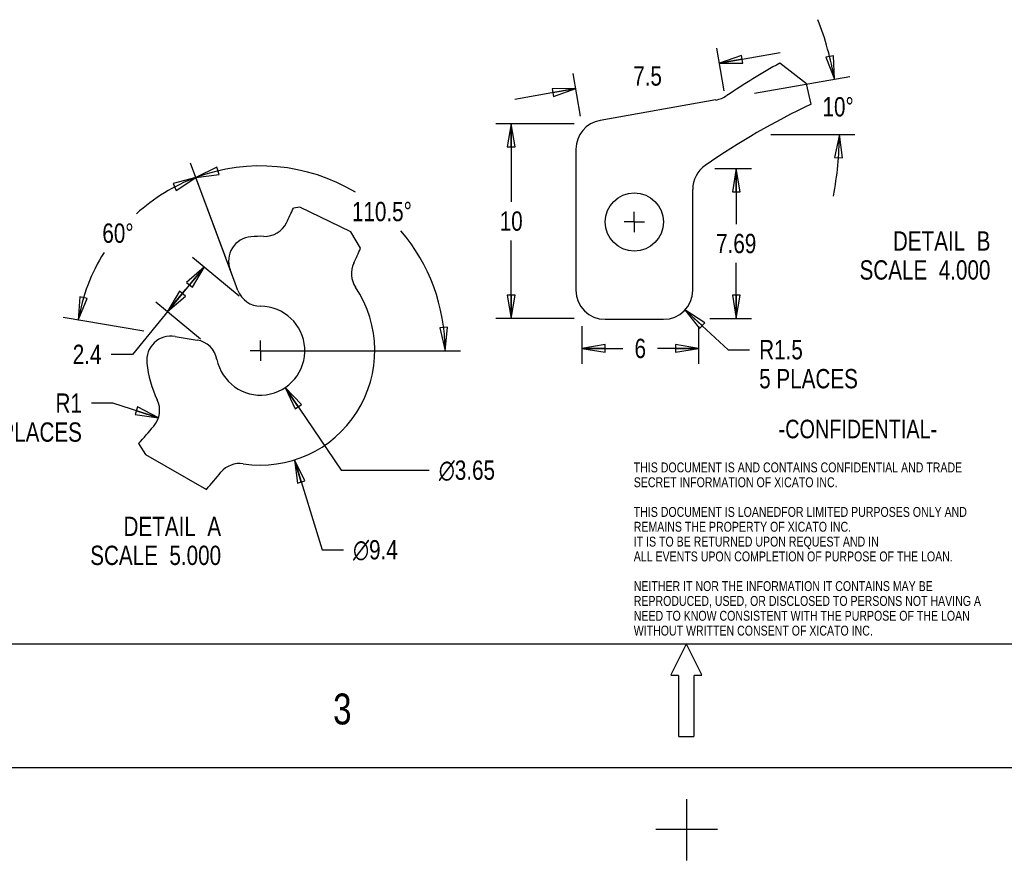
# Model space of a CAD drawing. Header units: inches. Extents: x 0 to 22, y -0.8 to 17.8.
# Tile 3 of 5: x 5.6 to 13.6, y -0.8 to 6.1. Entities that reach past the tile are written whole.
import ezdxf

# ---------------------------------------------------------------- set-up
doc = ezdxf.new("R2010")
doc.units = ezdxf.units.IN
doc.header["$LTSCALE"] = 1.21
doc.header["$MEASUREMENT"] = 0
doc.linetypes.add('CENTER', pattern=[0.6, 0.375, -0.075, 0.075, -0.075])
doc.layers.get('0').update_dxf_attribs({"linetype": 'CONTINUOUS'})
doc.layers.add('02___PRT_ALL_AXES', color=7, linetype='CONTINUOUS')
doc.styles.get("Standard").update_dxf_attribs({"font": 'txt', "width": 0.8})
doc.styles.add('TEXTSTYLE_1', font='gdt', dxfattribs={"width": 0.8})
doc.styles.add('TEXTSTYLE_2', font='txt', dxfattribs={"width": 0.8})
doc.dimstyles.new('DIMSTYLE_10', dxfattribs={"dimtxt": 0.15625, "dimasz": 0.1875, "dimexe": 0.18, "dimexo": 0.0625, "dimgap": 0.09, "dimtad": 0, "dimtih": 1, "dimtoh": 1, "dimdec": 1, "dimlfac": 0.25, "dimzin": 4, "dimdsep": 46, "dimtxsty": 'STANDARD', "dimblk": 'CLOSED', "dimblk1": 'CLOSED', "dimblk2": 'CLOSED', "dimcen": 0.09, "dimadec": 0, "dimazin": 0, "dimtfac": 1, "dimtdec": 1, "dimtofl": 0, "dimtmove": 0, "dimatfit": 3, "dimldrblk": 'CLOSED', "dimfxl": 1, "dimtolj": 1, "dimtzin": 4, "dimarcsym": 0})
doc.dimstyles.new('DIMSTYLE_11', dxfattribs={"dimtxt": 0.15625, "dimasz": 0.1875, "dimexe": 0.18, "dimexo": 0.0625, "dimgap": 0.09, "dimtad": 0, "dimtih": 1, "dimtoh": 1, "dimlfac": 0.25, "dimzin": 4, "dimdsep": 46, "dimtxsty": 'STANDARD', "dimblk": 'CLOSED', "dimblk1": 'CLOSED', "dimblk2": 'CLOSED', "dimcen": 0.09, "dimadec": 0, "dimazin": 0, "dimtfac": 1, "dimtofl": 0, "dimtmove": 0, "dimatfit": 3, "dimldrblk": 'CLOSED', "dimfxl": 1, "dimtolj": 1, "dimtzin": 4, "dimarcsym": 0})
doc.dimstyles.new('DIMSTYLE_2', dxfattribs={"dimtxt": 0.15625, "dimasz": 0.1875, "dimexe": 0.18, "dimexo": 0.0625, "dimgap": 0.09, "dimtad": 0, "dimtih": 1, "dimtoh": 1, "dimlfac": 0.2, "dimzin": 4, "dimdsep": 46, "dimtxsty": 'STANDARD', "dimblk": 'CLOSED', "dimblk1": 'CLOSED', "dimblk2": 'CLOSED', "dimcen": 0.09, "dimadec": 0, "dimazin": 0, "dimtfac": 1, "dimtofl": 0, "dimtmove": 0, "dimatfit": 3, "dimldrblk": 'CLOSED', "dimfxl": 1, "dimtolj": 1, "dimtzin": 4, "dimarcsym": 0})
doc.dimstyles.new('DIMSTYLE_4', dxfattribs={"dimtxt": 0.15625, "dimasz": 0.1875, "dimexe": 0.18, "dimexo": 0.0625, "dimgap": 0.09, "dimtad": 0, "dimtih": 1, "dimtoh": 1, "dimdec": 1, "dimlfac": 0.2, "dimzin": 4, "dimdsep": 46, "dimtxsty": 'STANDARD', "dimblk": 'CLOSED', "dimblk1": 'CLOSED', "dimblk2": 'CLOSED', "dimcen": 0.09, "dimadec": 0, "dimazin": 0, "dimtfac": 1, "dimtdec": 1, "dimtofl": 0, "dimtmove": 0, "dimatfit": 3, "dimldrblk": 'CLOSED', "dimfxl": 1, "dimtolj": 1, "dimtzin": 4, "dimarcsym": 0})
doc.dimstyles.new('DIMSTYLE_5', dxfattribs={"dimtxt": 0.15625, "dimasz": 0.1875, "dimexe": 0.18, "dimexo": 0.0625, "dimgap": 0.09, "dimtad": 0, "dimtih": 1, "dimtoh": 1, "dimdec": 1, "dimlfac": 0.2, "dimzin": 4, "dimdsep": 46, "dimtxsty": 'STANDARD', "dimblk": 'CLOSED', "dimblk1": 'CLOSED', "dimblk2": 'CLOSED', "dimcen": 0.09, "dimadec": 0, "dimazin": 0, "dimtfac": 1, "dimtdec": 1, "dimtofl": 0, "dimtmove": 0, "dimatfit": 3, "dimldrblk": 'CLOSED', "dimfxl": 1, "dimtolj": 1, "dimtzin": 4, "dimarcsym": 0})
doc.dimstyles.new('DIMSTYLE_6', dxfattribs={"dimtxt": 0.15625, "dimasz": 0.1875, "dimexe": 0.18, "dimexo": 0.0625, "dimgap": 0.09, "dimtad": 0, "dimtih": 1, "dimtoh": 1, "dimlfac": 0.2, "dimzin": 4, "dimdsep": 46, "dimtxsty": 'STANDARD', "dimblk": 'CLOSED', "dimblk1": 'CLOSED', "dimblk2": 'CLOSED', "dimcen": 0.09, "dimadec": 0, "dimazin": 0, "dimtfac": 1, "dimtofl": 0, "dimtmove": 0, "dimatfit": 3, "dimldrblk": 'CLOSED', "dimfxl": 1, "dimtolj": 1, "dimtzin": 4, "dimarcsym": 0})
doc.dimstyles.new('DIMSTYLE_9', dxfattribs={"dimtxt": 0.15625, "dimasz": 0.1875, "dimexe": 0.18, "dimexo": 0.0625, "dimgap": 0.09, "dimtad": 0, "dimtih": 1, "dimtoh": 1, "dimlfac": 0.25, "dimzin": 4, "dimdsep": 46, "dimtxsty": 'STANDARD', "dimblk": 'CLOSED', "dimblk1": 'CLOSED', "dimblk2": 'CLOSED', "dimcen": 0.09, "dimadec": 0, "dimazin": 0, "dimtfac": 1, "dimtofl": 0, "dimtmove": 0, "dimatfit": 3, "dimldrblk": 'CLOSED', "dimfxl": 1, "dimtolj": 1, "dimtzin": 4, "dimarcsym": 0})

# ---------------------------------------------------------------- blocks, each defined once
blk = doc.blocks.new('_CLOSED')
at = {"color": 0, "linetype": 'BYBLOCK'}
for p, q in [((0, 0), (-1, 0.167)), ((-1, 0.167), (-1, -0.167)), ((-1, -0.167), (0, 0)), ((-1, 0), (0, 0))]:
    blk.add_line(p, q, dxfattribs=at)
blk = doc.blocks.new('*D2')
at = {"color": 2, "linetype": 'CONTINUOUS'}
for p, q in [((7.8374, 2.489), (8.0628, 1.7622)), ((8.0628, 1.7622), (8.2347, 1.7622))]:
    blk.add_line(p, q, dxfattribs=at)
at = {"color": 2, "linetype": 'CONTINUOUS', "xscale": 0.1875, "yscale": 0.1875, "zscale": 0.1875, "rotation": 107.2323372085}
blk.add_blockref('_CLOSED', (7.8374, 2.489), dxfattribs=at)
at = {"color": 2, "linetype": 'CONTINUOUS', "insert": (8.3128, 1.8404), "char_height": 0.15625, "width": 0.583333, "attachment_point": 1, "line_spacing_factor": 0.9, "style": 'TEXTSTYLE_1'}
blk.add_mtext('{\\Fgdt;n}\\Ftxt;9.4', dxfattribs=at)
blk = doc.blocks.new('*D3')
at = {"color": 2, "linetype": 'CONTINUOUS'}
for p, q in [((7.7643, 3.0749), (8.2158, 2.4064)), ((8.2158, 2.4064), (8.9288, 2.4064))]:
    blk.add_line(p, q, dxfattribs=at)
at = {"color": 2, "linetype": 'CONTINUOUS', "xscale": 0.1875, "yscale": 0.1875, "zscale": 0.1875, "rotation": 124.0294909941}
blk.add_blockref('_CLOSED', (7.7643, 3.0749), dxfattribs=at)
at = {"color": 2, "linetype": 'CONTINUOUS', "insert": (9.0069, 2.4845), "char_height": 0.15625, "width": 0.708333, "attachment_point": 1, "line_spacing_factor": 0.9, "style": 'TEXTSTYLE_1'}
blk.add_mtext('{\\Fgdt;n}\\Ftxt;3.65', dxfattribs=at)
blk = doc.blocks.new('*D7')
at = {"color": 2, "linetype": 'CONTINUOUS'}
for p, q in [((7.0125, 4.1295), (7.3917, 3.817)), ((7.109, 4.05), (6.9603, 3.8697)), ((6.9603, 3.8697), (6.5262, 3.3431)), ((6.8117, 3.6894), (6.9603, 3.8697)), ((6.7152, 3.7689), (7.0787, 3.4693)), ((6.5262, 3.3431), (6.3543, 3.3431))]:
    blk.add_line(p, q, dxfattribs=at)
at = {"color": 2, "linetype": 'CONTINUOUS', "xscale": 0.1875, "yscale": 0.1875, "zscale": 0.1875}
for p, rotation in [((7.109, 4.05), 50.5), ((6.8117, 3.6894), 230.5)]:
    blk.add_blockref('_CLOSED', p, dxfattribs=dict(at, rotation=rotation))
at = {"color": 2, "linetype": 'CONTINUOUS', "insert": (6.2762, 3.4212), "char_height": 0.15625, "width": 0.375, "attachment_point": 3, "line_spacing_factor": 0.9}
blk.add_mtext('2.4', dxfattribs=at)
blk = doc.blocks.new('*D8')
at = {"color": 2, "linetype": 'CONTINUOUS'}
for p, q in [((7.2827, 4.1232), (6.996, 4.89)), ((6.6204, 3.5305), (5.9656, 3.64))]:
    blk.add_line(p, q, dxfattribs=at)
for points in [[(6.8813, 4.6679), (7.0397, 4.7729), (6.8558, 4.7249), (6.8813, 4.6679)], [(6.1009, 3.8091), (6.0888, 3.6194), (6.1618, 3.795), (6.1009, 3.8091)]]:
    blk.add_lwpolyline(points, dxfattribs=at)
for start, end in [(110.5, 132.21768), (147.88914, 170.5)]:
    blk.add_arc((7.5633, 3.3727), 1.4949, start, end, dxfattribs=at)
at = {"color": 2, "linetype": 'CONTINUOUS', "insert": (6.4098, 4.4017), "char_height": 0.15625, "width": 0.354167, "attachment_point": 2, "line_spacing_factor": 0.9}
blk.add_mtext('60\\Fgdt;{\\Fgdt;~}', dxfattribs=at)
blk = doc.blocks.new('*D9')
at = {"color": 2, "linetype": 'CONTINUOUS'}
for p, q in [((7.3593, 3.9184), (6.9962, 4.8895)), ((7.6258, 3.3727), (9.1827, 3.3727))]:
    blk.add_line(p, q, dxfattribs=at)
for points in [[(7.2102, 4.8569), (7.0399, 4.7725), (7.2284, 4.7971), (7.2102, 4.8569)], [(9.0148, 3.5578), (9.0577, 3.3727), (9.0771, 3.5618), (9.0148, 3.5578)]]:
    blk.add_lwpolyline(points, dxfattribs=at)
for start, end in [(59.07089, 110.5), (0, 40.44319)]:
    blk.add_arc((7.5633, 3.3727), 1.4944, start, end, dxfattribs=at)
at = {"color": 2, "linetype": 'CONTINUOUS', "insert": (8.5462, 4.5765), "char_height": 0.15625, "width": 0.729167, "attachment_point": 2, "line_spacing_factor": 0.9}
blk.add_mtext('110.5\\Fgdt;{\\Fgdt;~}', dxfattribs=at)
blk = doc.blocks.new('*D10')
at = {"color": 2, "linetype": 'CONTINUOUS'}
for p, q in [((6.368, 2.9487), (6.1961, 2.9487)), ((6.7377, 2.8303), (6.368, 2.9487))]:
    blk.add_line(p, q, dxfattribs=at)
at = {"color": 2, "linetype": 'CONTINUOUS', "xscale": 0.1875, "yscale": 0.1875, "zscale": 0.1875, "rotation": 342.2414540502}
blk.add_blockref('_CLOSED', (6.7377, 2.8303), dxfattribs=at)
at = {"color": 2, "linetype": 'CONTINUOUS', "insert": (6.118, 3.0268), "char_height": 0.15625, "width": 1, "attachment_point": 3, "line_spacing_factor": 0.9}
blk.add_mtext('R1\\P8 PLACES', dxfattribs=at)
blk = doc.blocks.new('*D21')
at = {"color": 2, "linetype": 'CONTINUOUS'}
for p, q in [((10.1649, 3.5714), (10.1649, 3.2662)), ((11.1098, 3.5714), (11.1098, 3.2662)), ((10.1649, 3.3912), (10.4967, 3.3912)), ((11.1098, 3.3912), (10.778, 3.3912))]:
    blk.add_line(p, q, dxfattribs=at)
at = {"color": 2, "linetype": 'CONTINUOUS', "xscale": 0.1875, "yscale": 0.1875, "zscale": 0.1875}
for p, rotation in [((10.1649, 3.3912), 180), ((11.1098, 3.3912), 360)]:
    blk.add_blockref('_CLOSED', p, dxfattribs=dict(at, rotation=rotation))
at = {"color": 2, "linetype": 'CONTINUOUS', "insert": (10.6373, 3.4693), "char_height": 0.1562, "width": 0.125, "attachment_point": 2, "line_spacing_factor": 0.9}
blk.add_mtext('6', dxfattribs=at)
blk = doc.blocks.new('*D22')
at = {"color": 2, "linetype": 'CONTINUOUS'}
for p, q in [((10.1024, 5.2087), (9.4676, 5.2087)), ((9.5926, 5.2087), (9.5926, 4.5776)), ((9.5926, 3.6339), (9.5926, 4.2651)), ((10.1024, 3.6339), (9.4676, 3.6339))]:
    blk.add_line(p, q, dxfattribs=at)
at = {"color": 2, "linetype": 'CONTINUOUS', "xscale": 0.1875, "yscale": 0.1875, "zscale": 0.1875}
for p, rotation in [((9.5926, 5.2087), 90), ((9.5926, 3.6339), 270)]:
    blk.add_blockref('_CLOSED', p, dxfattribs=dict(at, rotation=rotation))
at = {"color": 2, "linetype": 'CONTINUOUS', "insert": (9.5926, 4.4995), "char_height": 0.15625, "width": 0.25, "attachment_point": 2, "line_spacing_factor": 0.9}
blk.add_mtext('10', dxfattribs=at)
blk = doc.blocks.new('*D23')
at = {"color": 2, "linetype": 'CONTINUOUS'}
for p, q in [((11.3172, 5.4754), (11.2563, 5.8208)), ((11.278, 5.6977), (11.7704, 5.7845)), ((10.154, 5.2703), (10.0931, 5.6157)), ((10.1148, 5.4926), (9.6224, 5.4057))]:
    blk.add_line(p, q, dxfattribs=at)
at = {"color": 2, "linetype": 'CONTINUOUS', "xscale": 0.1875, "yscale": 0.1875, "zscale": 0.1875}
for p, rotation in [((11.278, 5.6977), 190), ((10.1148, 5.4926), 10)]:
    blk.add_blockref('_CLOSED', p, dxfattribs=dict(at, rotation=rotation))
at = {"color": 2, "linetype": 'CONTINUOUS', "insert": (10.6964, 5.6732), "char_height": 0.15625, "width": 0.375, "attachment_point": 2, "line_spacing_factor": 0.9}
blk.add_mtext('7.5', dxfattribs=at)
blk = doc.blocks.new('*D24')
at = {"color": 2, "linetype": 'CONTINUOUS'}
for p, q in [((11.2399, 4.8456), (11.539, 4.8456)), ((11.414, 4.8456), (11.414, 4.396)), ((11.414, 3.6339), (11.414, 4.0835)), ((11.2006, 3.6339), (11.539, 3.6339))]:
    blk.add_line(p, q, dxfattribs=at)
at = {"color": 2, "linetype": 'CONTINUOUS', "xscale": 0.1875, "yscale": 0.1875, "zscale": 0.1875}
for p, rotation in [((11.414, 4.8456), 90), ((11.414, 3.6339), 270)]:
    blk.add_blockref('_CLOSED', p, dxfattribs=dict(at, rotation=rotation))
at = {"color": 2, "linetype": 'CONTINUOUS', "insert": (11.414, 4.3179), "char_height": 0.15625, "width": 0.5, "attachment_point": 2, "line_spacing_factor": 0.9}
blk.add_mtext('7.69', dxfattribs=at)
blk = doc.blocks.new('*D25')
at = {"color": 2, "linetype": 'CONTINUOUS'}
for p, q in [((11.5622, 5.4551), (12.3327, 5.591)), ((11.6936, 5.1206), (12.3739, 5.1206))]:
    blk.add_line(p, q, dxfattribs=at)
for points in [[(12.1398, 5.7461), (12.2096, 5.5693), (12.2009, 5.7592), (12.1398, 5.7461)], [(12.2733, 4.932), (12.2489, 5.1206), (12.2108, 4.9343), (12.2733, 4.932)]]:
    blk.add_lwpolyline(points, dxfattribs=at)
for start, end in [(10, 21.0861), (348.9139, 360)]:
    blk.add_arc((9.6647, 5.1206), 2.5841, start, end, dxfattribs=at)
at = {"color": 2, "linetype": 'CONTINUOUS', "insert": (12.239, 5.4239), "char_height": 0.15625, "width": 0.354167, "attachment_point": 2, "line_spacing_factor": 0.9}
blk.add_mtext('10\\Fgdt;{\\Fgdt;~}', dxfattribs=at)
blk = doc.blocks.new('*D26')
at = {"color": 2, "linetype": 'CONTINUOUS'}
for p, q in [((10.9995, 3.7028), (11.3501, 3.3808)), ((11.3501, 3.3808), (11.522, 3.3808))]:
    blk.add_line(p, q, dxfattribs=at)
at = {"color": 2, "linetype": 'CONTINUOUS', "xscale": 0.1875, "yscale": 0.1875, "zscale": 0.1875, "rotation": 137.4364523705}
blk.add_blockref('_CLOSED', (10.9995, 3.7028), dxfattribs=at)
at = {"color": 2, "linetype": 'CONTINUOUS', "insert": (11.6001, 3.459), "char_height": 0.15625, "width": 1, "attachment_point": 1, "line_spacing_factor": 0.9}
blk.add_mtext('R1.5\\P5 PLACES', dxfattribs=at)

msp = doc.modelspace()

# ---------------------------------------------------------------- linework, layer by layer
at = {"color": 7, "linetype": 'CONTINUOUS'}
for p, q in [((11.9835, 5.5315), (11.7663, 5.6991)), ((12.0202, 5.3679), (11.9835, 5.5315)), ((11.2484, 5.4007), (10.3121, 5.2356)), ((10.1169, 5.003), (10.1169, 3.8626)), ((11.0618, 3.8626), (11.0618, 4.6771)), ((7.8823, 4.534), (7.8302, 4.5262)), ((8.2959, 4.335), (7.8823, 4.534)), ((8.3739, 4.2018), (8.2959, 4.335)), ((7.3811, 3.8598), (7.3177, 4.0295)), ((10.3531, 3.6264), (10.8256, 3.6264)), ((6.8717, 3.4884), (7.0503, 3.4585)), ((6.5766, 2.6207), (6.6336, 2.5322)), ((6.6336, 2.5322), (7.1256, 2.2507))]:
    msp.add_line(p, q, dxfattribs=at)
at = {"color": 7, "linetype": 'CONTINUOUS', "const_width": 0.01}
for points in [[(21.51, 1), (0.51, 1)], [(11.01, 1), (10.885, 0.75)], [(11.01, 1), (11.135, 0.75)], [(10.8836, 0.7472), (10.9475, 0.7472)], [(10.9475, 0.25), (10.9475, 0.7472)], [(11.0725, 0.7472), (11.1364, 0.7472)], [(11.0725, 0.25), (11.0725, 0.7472)], [(11.0725, 0.25), (10.9475, 0.25)], [(22.01, 0), (0.01, 0)], [(11.0129, -0.2528), (11.0129, -0.7528)], [(11.2629, -0.5), (10.7629, -0.5)]]:
    msp.add_lwpolyline(points, dxfattribs=at)
at = {"color": 7, "linetype": 'CONTINUOUS'}
for centre, radius, start, end in [((14.8426, 0.2022), 6.2992, 119.23311, 123.79584), ((11.2074, 5.6333), 0.2362, 280, 303.79584), ((14.7415, -0.3132), 6.2992, 115.59437, 124.60725), ((10.3531, 5.003), 0.2362, 100, 180), ((11.298, 4.6771), 0.2362, 124.60725, 180), ((0.6946, 7.8553), 7.874, 334.03619, 334.9888), ((7.5969, 4.4942), 0.1969, 268.28426, 334.03619), ((7.5021, 4.0984), 0.1969, 94.81965, 200.5), ((7.5633, 3.3727), 0.9252, 88.28426, 94.81965), ((1.1893, 7.4237), 7.874, 334.8696, 335.84706), ((8.4962, 3.9961), 0.1969, 154.8696, 213.75643), ((7.5655, 3.9288), 0.1969, 200.5, 269.76892), ((7.5633, 3.3727), 0.9252, 261.36756, 33.75643), ((10.3531, 3.8626), 0.2362, 180, 270), ((10.8256, 3.8626), 0.2362, 270, 360), ((7.5633, 3.3727), 0.3593, 191.23108, 89.76892), ((6.8392, 3.2943), 0.1969, 80.5, 186.18035), ((7.0178, 3.2644), 0.1969, 11.23108, 80.5), ((7.5633, 3.3727), 0.9252, 186.18035, 205.45756), ((6.5502, 2.8904), 0.1969, 319.70563, 25.45756), ((0.6946, 7.8553), 7.874, 318.33327, 319.70563), ((7.3949, 2.2633), 0.1969, 81.36756, 140.25439), ((1.1893, 7.4237), 7.874, 318.93053, 320.25439)]:
    msp.add_arc(centre, radius, start, end, dxfattribs=at)
at = {"layer": '02___PRT_ALL_AXES', "color": 2, "linetype": 'CENTER'}
for p, q in [((10.5893, 4.4138), (10.5893, 4.4957)), ((10.5893, 4.4138), (10.5074, 4.4138)), ((10.5893, 4.4138), (10.5893, 4.3318)), ((10.5893, 4.4138), (10.6713, 4.4138)), ((7.5633, 3.3727), (7.5633, 3.4559)), ((7.5633, 3.3727), (7.48, 3.3727)), ((7.5633, 3.3727), (7.6466, 3.3727)), ((7.5633, 3.3727), (7.5633, 3.2894))]:
    msp.add_line(p, q, dxfattribs=at)
at = {"layer": '02___PRT_ALL_AXES', "color": 7, "linetype": 'CONTINUOUS'}
msp.add_circle((10.5893, 4.4138), 0.2362, dxfattribs=at)

# ---------------------------------------------------------------- texts
at = {"color": 2, "linetype": 'CONTINUOUS', "line_spacing_factor": 0.9}
for s, insert, char_height, width, attachment_point in [('DETAIL  B\\PSCALE  4.000', (13.4718, 4.3384), 0.15625, 1.5, 3), ('THIS DOCUMENT IS AND CONTAINS CONFIDENTIAL AND TRADE\\PSECRET INFORMATION OF XICATO INC.\\P   \\PTHIS DOCUMENT IS LOANEDFOR LIMITED PURPOSES ONLY AND\\PREMAINS THE PROPERTY OF XICATO INC.\\PIT IS TO BE RETURNED UPON REQUEST AND IN \\PALL EVENTS UPON COMPLETION OF PURPOSE OF THE LOAN.\\P  \\PNEITHER IT NOR THE INFORMATION IT CONTAINS MAY BE\\PREPRODUCED, USED, OR DISCLOSED TO PERSONS NOT HAVING A \\PNEED TO KNOW CONSISTENT WITH THE PURPOSE OF THE LOAN\\PWITHOUT WRITTEN CONSENT OF XICATO INC.', (10.5848, 2.4685), 0.08, 3.52, 1), ('DETAIL  A\\PSCALE  5.000', (7.2445, 2.0297), 0.15625, 1.5, 3), ('3', (8.1515, 0.5993), 0.25, 0.2, 1)]:
    msp.add_mtext(s, dxfattribs=dict(at, insert=insert, char_height=char_height, width=width, attachment_point=attachment_point))
at = {"color": 2, "linetype": 'CONTINUOUS', "insert": (12.3991, 2.8142), "char_height": 0.15, "width": 1.355, "attachment_point": 2, "line_spacing_factor": 0.9, "style": 'TEXTSTYLE_2'}
msp.add_mtext('-CONFIDENTIAL-', dxfattribs=at)

# ---------------------------------------------------------------- dimensions: what is measured, and where the dimension line sits
at = {"color": 2, "linetype": 'CONTINUOUS'}
for base, line1, line2, dimstyle, picture, middle in [((12.239, 5.3458), ((12.3739, 5.1206), (11.6936, 5.1206)), ((11.5622, 5.4551), (12.3327, 5.591)), 'DIMSTYLE_10', '*D25', (12.1505, 5.3458)), ((6.4098, 4.3236), ((6.996, 4.89), (7.2827, 4.1232)), ((6.6204, 3.5305), (5.9656, 3.64)), 'DIMSTYLE_5', '*D8', (6.3212, 4.3236)), ((8.4151044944, 4.6005590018), ((9.1827130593, 3.3726674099), (7.6257857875, 3.3726674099)), ((7.3592563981, 3.9183688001), (6.9961504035, 4.889539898)), 'DIMSTYLE_5', '*D9', (8.3639322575, 4.4983429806))]:
    dim = msp.add_angular_dim_2l(base=base, line1=line1, line2=line2, dimstyle=dimstyle, dxfattribs=at)
    dim.commit()
    dim.dimension.update_dxf_attribs({"geometry": picture, "text_midpoint": middle, "dimtype": 162})
for base, p1, p2, angle, dimstyle, picture, middle in [((10.1148, 5.4926), (11.3172, 5.4754), (10.154, 5.2703), 190, 'DIMSTYLE_9', '*D23', (10.5089, 5.5951)), ((9.5926, 5.2087), (10.1024, 3.6339), (10.1024, 5.2087), 90, 'DIMSTYLE_9', '*D22', (9.4676, 4.4213)), ((11.414, 4.8456), (11.2006, 3.6339), (11.2399, 4.8456), 90, 'DIMSTYLE_9', '*D24', (11.164, 4.2398)), ((6.8117, 3.6894), (7.3917, 3.817), (7.0787, 3.4693), 230.5, 'DIMSTYLE_4', '*D7', (5.7137, 3.3431))]:
    dim = msp.add_linear_dim(base=base, p1=p1, p2=p2, angle=angle, dimstyle=dimstyle, dxfattribs=at)
    dim.commit()
    dim.dimension.update_dxf_attribs({"geometry": picture, "text_midpoint": middle, "dimtype": 160})
for p1, p2, picture, middle in [((7.8374, 2.489), (7.2892, 4.2563), '*D2', (8.6045, 1.7622)), ((7.7643, 3.0749), (7.3622, 3.6704), '*D3', (9.3611, 2.4064))]:
    dim = msp.add_diameter_dim_2p(p1=p1, p2=p2, dimstyle='DIMSTYLE_2', dxfattribs=at)
    dim.commit()
    dim.dimension.update_dxf_attribs({"geometry": picture, "text_midpoint": middle, "dimtype": 163})
for center, mpoint, text, dimstyle, picture, middle in [((10.8256, 3.8626), (10.9995, 3.7028), '<>\\P5 PLACES', 'DIMSTYLE_11', '*D26', (12.1001, 3.2636)), ((6.5502, 2.8904), (6.7377, 2.8303), '<>\\P8 PLACES', 'DIMSTYLE_6', '*D10', (5.0555, 2.8315))]:
    dim = msp.add_radius_dim(center=center, mpoint=mpoint, text=text, dimstyle=dimstyle, dxfattribs=at)
    dim.commit()
    dim.dimension.update_dxf_attribs({"geometry": picture, "text_midpoint": middle, "dimtype": 164})
dim = msp.add_linear_dim(base=(11.1098, 3.3912), p1=(10.1649, 3.5714), p2=(11.1098, 3.5714), dimstyle='DIMSTYLE_9', dxfattribs=at)
dim.commit()
dim.dimension.update_dxf_attribs({"geometry": '*D21', "text_midpoint": (10.5748, 3.3912), "dimtype": 160})

doc.saveas('drawing.dxf')
